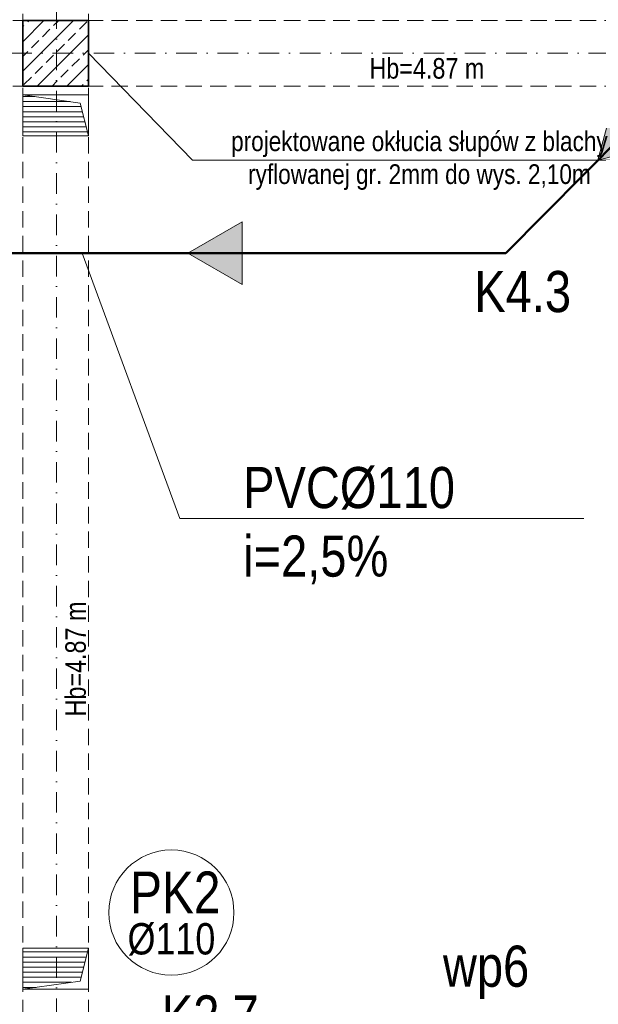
# Model space of a CAD drawing. Header units: millimetres. Extents: x -96593 to 66336, y -23969 to 7139.
# Tile 111 of 256: x -89993 to -89641, y -1192 to -593. Entities that reach past the tile are written whole.
import ezdxf

# ---------------------------------------------------------------- set-up
doc = ezdxf.new("R2010")
doc.units = ezdxf.units.MM
for name, pattern in [('DASHDOT', [1, 0.5, -0.25, 0, -0.25]), ('DASHED', [0.75, 0.5, -0.25]), ('DIVIDEX2', [2.5, 1, -0.5, 0, -0.5, 0, -0.5])]:
    doc.linetypes.add(name, pattern=pattern)
for name, color, linetype, lineweight in [('BA_KS_ist.', 34, 'Continuous', 50), ('BA_txs', 2, 'Continuous', 18), ('MM_KS_OPISY', 7, 'Continuous', 9), ('mm_punktwstawienia', 1, 'Continuous', 50), ('mm_sprężone', 7, 'Continuous', 50), ('mm_went_opis', 7, 'Continuous', 15), ('mm_wentylacja_bloki', 7, 'Continuous', 18), ('PG_KONSTRUKCJA', 5, 'Continuous', 35), ('PG_OSIE', 1, 'DASHDOT', 18), ('PG_PODCIĄGI', 1, 'DASHED', 18), ('PG_SZRAF', 1, 'Continuous', 18), ('PG_WENTYLACJA', 1, 'Continuous', 18)]:
    doc.layers.add(name, color=color, linetype=linetype, lineweight=lineweight)
doc.styles.add('BIKTS', font='bikromsw.shx', dxfattribs={"width": 0.85})
doc.styles.get("Standard").update_dxf_attribs({"font": 'arial.ttf'})
pattern_1 = [(180, (-5151.205, 2384.805), (-2e-16, -3.07975), [])]

# ---------------------------------------------------------------- blocks, each defined once
blk = doc.blocks.new('A$C243F7E6F')
at = {"layer": 'PG_SZRAF'}
h = blk.add_hatch(dxfattribs=at)
h.set_pattern_fill('ANSI33', color=256, scale=2)
h.set_pattern_definition([(45, (-6891.598, -2675.306), (-8.980256, 8.980256), []), (45, (-6882.618, -2675.306), (-8.980256, 8.980256), [6.35, -3.175])])
h.paths.add_polyline_path([(0, 0), (40, 0), (40, -40), (0, -40)])
at = {"layer": 'PG_KONSTRUKCJA'}
blk.add_lwpolyline([(0, 0), (40, 0), (40, -40), (0, -40), (0, 0)], dxfattribs=at)
blk = doc.blocks.new('A$C2E197AD3')
at = {"layer": 'PG_WENTYLACJA'}
h = blk.add_hatch(dxfattribs=at)
h.set_pattern_fill('ANSI31', color=252, scale=0.97, angle=135)
h.set_pattern_definition(pattern_1)
h.paths.add_polyline_path([(1415.84, 1677.25), (1380.84, 1682.25), (1380.84, 1657.25), (1420.84, 1657.25)])
h = blk.add_hatch(dxfattribs=at)
h.set_pattern_fill('ANSI31', color=252, scale=0.97, angle=135)
h.set_pattern_definition(pattern_1)
h.paths.add_polyline_path([(1420.84, 1163), (1380.84, 1163), (1380.84, 1138), (1415.84, 1143)])
at = {"layer": 'PG_OSIE', "color": 252, "ltscale": 25}
for points in [[(1401.34, 3165.56), (1401.34, 314.74)], [(696.17, 1707.5), (2976.42, 1707.5)]]:
    blk.add_lwpolyline(points, dxfattribs=at)
at = {"layer": 'PG_PODCIĄGI', "color": 252, "ltscale": 20}
for points in [[(1380.84, 2946.5), (1380.84, 472.5)], [(1420.84, 2946.5), (1420.84, 472.5)], [(924.84, 1727.5), (2778.84, 1727.5)], [(924.84, 1687.5), (2778.84, 1687.5)]]:
    blk.add_lwpolyline(points, dxfattribs=at)
at = {"layer": 'PG_WENTYLACJA', "color": 252}
for p, q in [((1380.84, 1682.25), (1415.84, 1677.25)), ((1415.84, 1677.25), (1420.84, 1657.25)), ((1415.84, 1143), (1420.84, 1163)), ((1380.84, 1138), (1415.84, 1143))]:
    blk.add_line(p, q, dxfattribs=at)
for points in [[(1380.84, 1682.25), (1420.84, 1682.25), (1420.84, 1657.25), (1380.84, 1657.25)], [(1380.84, 1138), (1420.84, 1138), (1420.84, 1163), (1380.84, 1163)]]:
    blk.add_lwpolyline(points, close=True, dxfattribs=at)
at = {"layer": 'PG_KONSTRUKCJA', "color": 252}
blk.add_blockref('A$C243F7E6F', (1380.84, 1727.5), dxfattribs=at)
at = {"layer": 'BA_txs', "color": 252, "style": 'BIKTS', "width": 0.85}
blk.add_text('Hb=4.87 m', height=12.5, dxfattribs=at).set_placement((1591.86, 1692.07))
blk.add_text('Hb=4.87 m', height=12.5, rotation=90, dxfattribs=at).set_placement((1419.27, 1304))
blk = doc.blocks.new('ksstrz')
at = {"layer": 'mm_sprężone', "linetype": 'DIVIDEX2', "lineweight": 30}
h = blk.add_hatch(color=256, dxfattribs=at)
h.dxf.hatch_style = 1
h.paths.add_polyline_path([(28045.5, -44864.49), (28060.5, -44838.51), (28030.5, -44838.51)])
at = {"layer": 'mm_wentylacja_bloki'}
for p, q in [((28030.5, -44838.51), (28045.5, -44864.49)), ((28060.5, -44838.51), (28030.5, -44838.51)), ((28045.5, -44864.49), (28060.5, -44838.51))]:
    blk.add_line(p, q, dxfattribs=at)

msp = doc.modelspace()

# ---------------------------------------------------------------- linework, layer by layer
at = {"layer": 'BA_KS_ist.', "linetype": 'Continuous', "ltscale": 25}
for p in [(-89576.68, -613.33), (-90100.53, -734.82)]:
    msp.add_line(p, (-89697.17, -734.82), dxfattribs=at)
at = {"layer": 'MM_KS_OPISY'}
for p, q in [((-89954.94, -734.82), (-89895.62, -896.26)), ((-89895.62, -896.26), (-89649.62, -896.26))]:
    msp.add_line(p, q, dxfattribs=at)
msp.add_circle((-89900.7, -1136.05), 38.1, dxfattribs=at)
at = {"layer": 'mm_went_opis', "color": 252}
msp.add_line((-89620.2, -678.32), (-89887.84, -678.32), dxfattribs=at)
msp.add_lwpolyline([(-89951.18, -613.2), (-89887.84, -678.32)], dxfattribs=at)

# ---------------------------------------------------------------- block references
at = {"layer": 'mm_punktwstawienia', "lineweight": 60}
msp.add_blockref('A$C2E197AD3', (-91372.02, -2320.7), dxfattribs=at)
at = {"layer": 'mm_sprężone', "color": 2, "linetype": 'DIVIDEX2', "lineweight": 30, "xscale": 1.27, "yscale": 1.27, "zscale": 1.27}
for p, rotation in [((-74537.25, 64796.72), 315), ((-32912.7, 34882.97), 270)]:
    msp.add_blockref('ksstrz', p, dxfattribs=dict(at, rotation=rotation))

# ---------------------------------------------------------------- texts
at = {"layer": 'BA_txs', "color": 252, "style": 'BIKTS', "width": 0.85}
msp.add_text('Hb=4.87 m', height=12.5, dxfattribs=at).set_placement((-89780.17, -628.63))
msp.add_text('Hb=4.87 m', height=12.5, rotation=90, dxfattribs=at).set_placement((-89952.76, -1016.7))
at = {"layer": 'MM_KS_OPISY', "attachment_point": 1}
for s, width, insert, char_height in [('\\fArial Narrow|b0|i0|c238|p34;K4.3', 6.3197, (-89716.36, -745.67), 25), ('{\\fArial Narrow|b0|i0|c238|p34;PVC%%C110\\Pi=2,5%}', 200.9859, (-89857.03, -864.94), 25), ('\\fArial Narrow|b0|i0|c238|p34;PK2', 0.5033, (-89925.82, -1111.06), 25.4), ('{\\fArial Narrow|b0|i0|c238|p34;%%C110}', 0.5033, (-89927.36, -1142.45), 19.05), ('\\fArial Narrow|b0|i0|c238|p34;wp6', 6.3197, (-89735.43, -1156.16), 25), ('{\\fArial Narrow|b0|i0|c238|p34;K2.7}', 6.3197, (-89906.49, -1186.43), 25)]:
    msp.add_mtext_dynamic_manual_height_columns(s, width=width, gutter_width=1, heights=[0], dxfattribs=dict(at, insert=insert, char_height=char_height))
at = {"layer": 'mm_went_opis', "color": 252, "insert": (-89749.76, -660.72), "char_height": 12, "width": 240.0682, "attachment_point": 2}
msp.add_mtext('{\\fArial Narrow|b0|i0|c238|p34;projektowane okłucia słupów z blachy ryflowanej gr. 2mm do wys. 2,10m}', dxfattribs=at)

doc.saveas('drawing.dxf')
